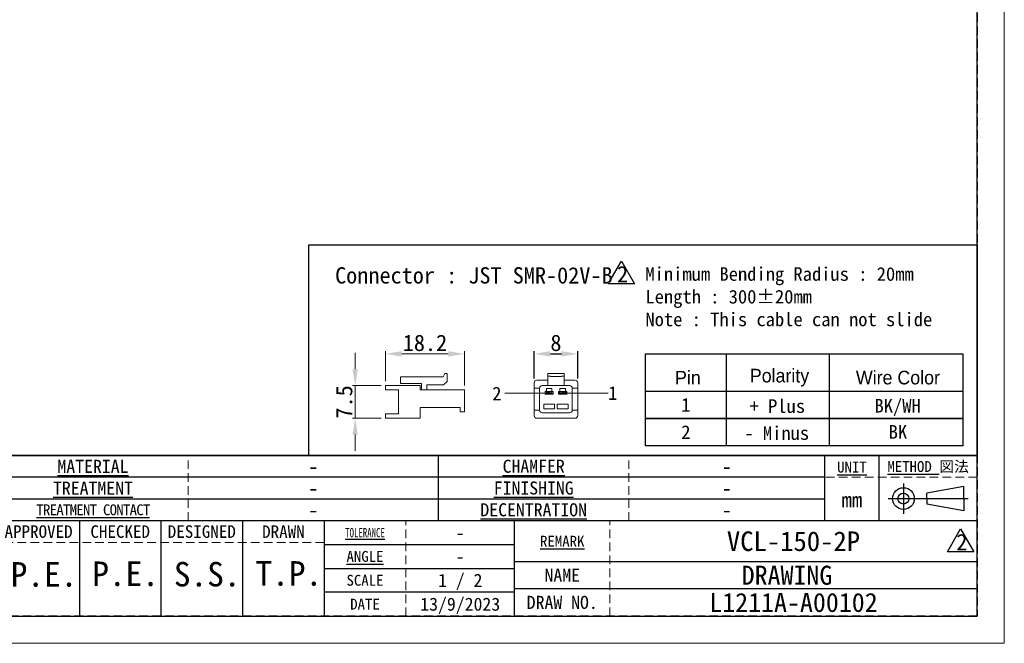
# Model space of a CAD drawing. Header units: millimetres. Extents: x -201 to 202, y 143 to 428.
# Tile 2 of 8: x 21 to 202, y 143 to 257. Entities that reach past the tile are written whole.
import ezdxf
from ezdxf.enums import TextEntityAlignment as Align

# ---------------------------------------------------------------- set-up
doc = ezdxf.new("R2010")
doc.units = ezdxf.units.MM
doc.header["$LTSCALE"] = 0.25
doc.linetypes.add('HIDDEN', pattern=[9.525, 6.35, -3.175])
doc.layers.add('CABLE 3P', color=7, linetype='Continuous', lineweight=20)
doc.layers.add('TXT1', color=5, linetype='Continuous', lineweight=20)
doc.layers.add('EMPTY LINE', color=252, linetype='Continuous', lineweight=0, plot=False)
doc.layers.add('FORM', color=7, linetype='Continuous')
doc.styles.add('(TNK)aSS', font='txt', dxfattribs={"width": 0.75, "oblique": 15, "height": 3.5})
doc.styles.get("Standard").update_dxf_attribs({"font": 'arial.ttf'})
doc.styles.add('takachi1', font='msgothic.ttc', dxfattribs={"height": 2.5})
doc.styles.add('VS Standard', font='msgothic.ttc', dxfattribs={"height": 3})
doc.styles.add('VS Standard(小)', font='txt', dxfattribs={"height": 2.4})
doc.dimstyles.new('TMIZO', dxfattribs={"dimscale": 0, "dimtxt": 3.5, "dimasz": 3, "dimexe": 0.5, "dimexo": 0.8, "dimgap": 0.5, "dimtad": 3, "dimtoh": 1, "dimdec": 1, "dimrnd": 0.005, "dimdsep": 46, "dimtxsty": '(TNK)aSS', "dimcen": 0, "dimclrd": 5, "dimclre": 5, "dimclrt": 5, "dimaunit": 1, "dimadec": 0, "dimazin": 2, "dimtfac": 1, "dimtdec": 1, "dimtmove": 0, "dimatfit": 3, "dimfxl": 1, "dimtzin": 0, "dimlwd": -1, "dimlwe": -1, "dimarcsym": 0})
doc.dimstyles.new('VS Standard x1', dxfattribs={"dimtxt": 3, "dimasz": 3, "dimexe": 0.5, "dimexo": 0.8, "dimgap": 0.5, "dimtad": 3, "dimrnd": 0.0001, "dimzin": 9, "dimdsep": 46, "dimtxsty": 'VS Standard', "dimcen": 0, "dimaunit": 1, "dimadec": 0, "dimazin": 2, "dimtfac": 1, "dimtmove": 0, "dimatfit": 2, "dimfxl": 1, "dimtolj": 1, "dimtzin": 0, "dimarcsym": 0})

# ---------------------------------------------------------------- blocks, each defined once
blk = doc.blocks.new('表題欄金物用_ver2.0.0')
at = {"layer": 'FORM', "color": 0}
for p, q in [((-11, 40.5), (-191, 40.5)), ((-110, 28.49), (-110, 40.5)), ((-39, 28.49), (-39, 40.49)), ((-29, 28.49), (-29, 40.49)), ((-11, 28.5), (-11, 40.5)), ((-39, 36.5), (-191, 36.5)), ((-24.54, 35.38), (-24.54, 29.78)), ((-13.42, 34.8), (-20.21, 33.59)), ((-13.42, 32.58), (-13.42, 34.8)), ((-27.34, 32.58), (-12.62, 32.58)), ((-20.21, 32.58), (-20.21, 33.59)), ((-20.21, 32.58), (-20.21, 31.57)), ((-13.42, 32.58), (-13.42, 30.35)), ((-39, 32.5), (-191, 32.5)), ((-13.42, 30.35), (-20.21, 31.57)), ((-11, 28.5), (-191, 28.5)), ((-176, 28.5), (-176, 11)), ((-161, 28.5), (-161, 11)), ((-146, 28.5), (-146, 11)), ((-131, 28.5), (-131, 11)), ((-96, 11), (-96, 28.5)), ((-11, 11), (-11, 28.5)), ((-131, 24.12), (-96, 24.12)), ((-96, 21), (-11, 21)), ((-131, 19.75), (-96, 19.75)), ((-96, 15.38), (-131, 15.38)), ((-11, 16), (-96, 16)), ((-191, 11), (-11, 11))]:
    blk.add_line(p, q, dxfattribs=at)
at = {"layer": 'FORM', "color": 0, "linetype": 'HIDDEN', "lineweight": 9}
for p, q in [((-156, 28.49), (-156, 40.49)), ((-75, 28.49), (-75, 40.49)), ((-11, 36.5), (-39, 36.5)), ((-116, 11), (-116, 28.5)), ((-78.5, 11), (-78.5, 28.5)), ((-131, 24.5), (-191, 24.5))]:
    blk.add_line(p, q, dxfattribs=at)
at = {"layer": 'FORM', "color": 0}
for radius in [2, 1]:
    blk.add_circle((-24.54, 32.58), radius, dxfattribs=at)
at = {"layer": 'FORM', "color": 0, "attachment_point": 5}
for s, insert, char_height, width, style in [('{\\LMATERIAL}', (-173.5, 38.5), 2.4, 36.5, 'VS Standard(小)'), ('{\\LCHAMFER}   ', (-92.5, 38.5), 2.4, 35, 'VS Standard(小)'), ('{\\LUNIT}', (-34, 38.35), 2, 20, 'VS Standard'), ('{\\LMETHOD} 図法', (-20, 38.35), 2, 20, 'VS Standard'), ('{\\LTREATMENT}', (-173.5, 34.5), 2.4, 36.5, 'VS Standard(小)'), ('{\\LFINISHING}', (-92.5, 34.5), 2.4, 35, 'VS Standard(小)'), ('mm', (-34, 32.35), 2.8, 20, 'VS Standard'), ('{\\T0.9;\\LTREATMENT CONTACT}', (-173.5, 30.5), 2, 36.5, 'VS Standard(小)'), ('{\\LDECENTRATION} ', (-92.5, 30.5), 2.4, 35, 'VS Standard(小)'), ('{\\fＭＳ ゴシック|b0|i0|c128|p49;APPROVED}', (-183.5, 26.5), 2.3, 15, 'VS Standard'), ('{\\fＭＳ ゴシック|b0|i0|c128|p49;CHECKED}', (-168.5, 26.5), 2.3, 15, 'VS Standard'), ('{\\fＭＳ ゴシック|b0|i0|c128|p49;DESIGNED}', (-153.5, 26.5), 2.3, 15, 'VS Standard'), ('{\\fＭＳ ゴシック|b0|i0|c128|p49;DRAWN}', (-138.5, 26.5), 2.3, 15, 'VS Standard'), ('{\\W0.7;\\LTOLERANCE\\l }', (-123.5, 26.31), 1.7, 20, 'VS Standard(小)'), ('{\\LANGLE}', (-123.5, 21.94), 2, 14.9784, 'VS Standard(小)'), ('SCALE', (-123.5, 17.56), 2, 15, 'VS Standard(小)'), ('{\\fＭＳ ゴシック|b0|i0|c128|p49;NAME}', (-87.25, 18.5), 2.4, 15, 'VS Standard(小)'), ('{\\fＭＳ ゴシック|b0|i0|c128|p49;DRAW NO.}', (-87.25, 13.5), 2.4, 15, 'VS Standard(小)'), ('{\\fＭＳ ゴシック|b0|i0|c128|p49;DATE}', (-123.5, 13.19), 2, 15, 'VS Standard(小)')]:
    blk.add_mtext(s, dxfattribs=dict(at, insert=insert, char_height=char_height, width=width, style=style))
at = {"layer": 'FORM', "color": 0, "insert": (-87.25, 24.75), "char_height": 2, "width": 16, "attachment_point": 5, "line_spacing_factor": 0.8, "style": 'VS Standard'}
blk.add_mtext('\\pxsm0.9;{\\LREMARK}   ', dxfattribs=at)
at = {"layer": 'FORM', "color": 0}
for tag, height, style, p in [('材料', 2.8, 'VS Standard', (-133, 38.5)), ('一般面取', 2.8, 'VS Standard', (-57, 38.5)), ('処理', 2.8, 'VS Standard', (-133, 34.5)), ('仕上', 2.8, 'VS Standard', (-57, 34.5)), ('処理接点', 2.8, 'VS Standard', (-133, 30.5)), ('偏芯', 2.8, 'VS Standard', (-57, 30.5)), ('一般公差', 2.4, 'VS Standard(小)', (-106, 26.31)), ('適用（機種名）', 3.6, 'VS Standard', (-44.75, 24.75)), ('角度', 2.4, 'VS Standard(小)', (-106, 21.94)), ('NAME', 3.5, 'VS Standard', (-44.75, 18.5)), ('SCALE', 2.4, 'VS Standard(小)', (-106, 17.56)), ('DRAW_NO.', 3.5, 'VS Standard', (-44.75, 13.5)), ('DATE', 2.4, 'VS Standard(小)', (-106, 13.19))]:
    blk.add_attdef(tag, text='', height=height, dxfattribs=dict(at, style=style)).set_placement(p, align=Align.MIDDLE_CENTER)
at = {"layer": 'FORM', "color": 0, "style": 'VS Standard'}
for tag, p in [('APPROVED', (-182.5, 15.06)), ('CHECKED', (-167.5, 15.18)), ('DESIGNED', (-152.5, 15.09)), ('DRAWN', (-137.5, 15.23))]:
    blk.add_attdef(tag, text='', height=4.5, dxfattribs=at).set_placement(p, align=Align.BOTTOM_CENTER)
blk = doc.blocks.new('*D229')
at = {"layer": 'Defpoints', "color": 0}
for p in [(123.09, 195.91), (115.09, 190.58), (123.09, 190.58)]:
    blk.add_point(p, dxfattribs=at)
at = {"layer": 'TXT1', "color": 0, "lineweight": -2}
for p, q in [((115.09, 191.38), (115.09, 196.41)), ((118.09, 195.91), (120.09, 195.91)), ((123.09, 191.38), (123.09, 196.41))]:
    blk.add_line(p, q, dxfattribs=at)
at = {"layer": 'TXT1', "color": 0}
for points in [[(118.09, 196.41), (118.09, 195.41), (115.09, 195.91)], [(120.09, 195.41), (120.09, 196.41), (123.09, 195.91)]]:
    blk.add_solid(points, dxfattribs=at)
at = {"layer": 'TXT1', "color": 0, "insert": (119.09, 197.91), "char_height": 3, "attachment_point": 5, "style": 'VS Standard'}
blk.add_mtext('\\A1;8', dxfattribs=at)
blk = doc.blocks.new('*D230')
at = {"layer": 'Defpoints', "color": 0}
for p in [(102.3, 195.91), (87.74, 190.08), (102.3, 189.28)]:
    blk.add_point(p, dxfattribs=at)
at = {"layer": 'TXT1', "color": 0}
for p, q in [((87.74, 190.88), (87.74, 196.41)), ((90.74, 195.91), (99.3, 195.91)), ((102.3, 190.08), (102.3, 196.41))]:
    blk.add_line(p, q, dxfattribs=at)
for points in [[(90.74, 196.41), (90.74, 195.41), (87.74, 195.91)], [(99.3, 195.41), (99.3, 196.41), (102.3, 195.91)]]:
    blk.add_solid(points, dxfattribs=at)
at = {"layer": 'TXT1', "color": 0, "insert": (95.02, 197.91), "char_height": 3, "attachment_point": 5, "style": 'VS Standard'}
blk.add_mtext('18.2', dxfattribs=at)
blk = doc.blocks.new('*D231')
at = {"layer": 'Defpoints', "color": 0}
for p in [(87.74, 190.08), (82.19, 184.08), (87.74, 184.08)]:
    blk.add_point(p, dxfattribs=at)
at = {"layer": 'TXT1', "color": 0}
for p, q in [((82.19, 193.08), (82.19, 196.08)), ((86.94, 190.08), (81.69, 190.08)), ((82.19, 190.08), (82.19, 184.08)), ((86.94, 184.08), (81.69, 184.08)), ((82.19, 181.08), (82.19, 178.08))]:
    blk.add_line(p, q, dxfattribs=at)
for points in [[(81.69, 193.08), (82.69, 193.08), (82.19, 190.08)], [(82.69, 181.08), (81.69, 181.08), (82.19, 184.08)]]:
    blk.add_solid(points, dxfattribs=at)
at = {"layer": 'TXT1', "color": 0, "insert": (80.19, 187.08), "char_height": 3, "attachment_point": 5, "rotation": 90, "style": 'VS Standard'}
blk.add_mtext('7.5', dxfattribs=at)

msp = doc.modelspace()

# ---------------------------------------------------------------- linework, layer by layer
at = {"layer": 'CABLE 3P'}
for p, q in [((98.3906, 191.6839), (98.6649, 192.3337)), ((98.6649, 192.3337), (99.1016, 192.3337)), ((99.1016, 190.8088), (99.1016, 192.3337)), ((120.586, 192.3337), (117.586, 192.3337)), ((120.586, 192.3337), (117.586, 192.3337)), ((117.586, 192.3337), (117.586, 192.0837)), ((117.586, 192.0837), (117.586, 191.5837)), ((118.086, 191.8337), (117.586, 191.8337)), ((118.086, 191.8337), (118.086, 191.7337)), ((120.586, 191.8337), (120.086, 191.8337)), ((120.086, 191.8337), (120.086, 191.7337)), ((120.586, 192.3337), (120.586, 192.0837)), ((120.586, 192.0837), (120.586, 191.5837)), ((94.1416, 190.0839), (87.7416, 190.0839)), ((87.7416, 190.0839), (87.7416, 189.2839)), ((87.7416, 190.0839), (90.5416, 190.0839)), ((90.5416, 190.4839), (90.5416, 191.6839)), ((90.5416, 191.6839), (98.3906, 191.6839)), ((90.5416, 190.4839), (94.3879, 190.4839)), ((94.1416, 190.0839), (94.1416, 189.2839)), ((94.1416, 189.2839), (94.1416, 190.0839)), ((94.3879, 190.4839), (94.3879, 189.2839)), ((95.3879, 189.2839), (95.3879, 190.2337)), ((95.3879, 190.2337), (98.4228, 190.2337)), ((98.4228, 190.2337), (99.1016, 190.8088)), ((115.086, 190.5839), (115.086, 189.5839)), ((117.586, 191.0839), (115.586, 191.0839)), ((117.586, 190.0839), (116.586, 190.0839)), ((117.586, 191.5837), (117.586, 191.0839)), ((117.586, 190.0839), (117.586, 191.0839)), ((120.586, 190.0839), (117.586, 190.0839)), ((120.086, 191.7337), (118.086, 191.7337)), ((120.586, 191.5837), (120.586, 191.0839)), ((122.586, 191.0839), (120.586, 191.0839)), ((120.586, 190.0839), (120.586, 191.0839)), ((121.586, 190.0839), (120.586, 190.0839)), ((123.086, 189.5839), (123.086, 190.5839)), ((87.7416, 189.2839), (90.1416, 189.2839)), ((90.1416, 184.8839), (90.1416, 189.2839)), ((94.1416, 189.2839), (102.3016, 189.2839)), ((94.3879, 189.2839), (95.3879, 189.2839)), ((102.3016, 189.2839), (99.1016, 189.2839)), ((102.3016, 189.2839), (102.3016, 186.0839)), ((116.086, 189.5839), (115.086, 189.5839)), ((115.086, 189.5839), (115.086, 185.5839)), ((116.086, 185.5839), (116.086, 189.5839)), ((117.336, 189.0272), (117.086, 189.0272)), ((117.086, 189.0272), (117.086, 188.5272)), ((117.086, 188.5272), (118.586, 188.5272)), ((117.111, 188.5772), (117.111, 188.9772)), ((117.111, 188.9772), (118.561, 188.9772)), ((118.561, 188.5772), (117.111, 188.5772)), ((118.336, 189.5272), (117.336, 189.5272)), ((117.336, 189.5272), (117.336, 189.0272)), ((117.336, 188.6522), (117.336, 188.9022)), ((117.336, 188.9022), (117.736, 188.9022)), ((117.736, 188.6522), (117.336, 188.6522)), ((117.736, 188.9022), (117.736, 188.6522)), ((117.936, 188.9022), (117.736, 188.9022)), ((117.736, 188.6522), (117.936, 188.6522)), ((117.936, 188.6522), (117.936, 188.9022)), ((117.936, 188.9022), (118.336, 188.9022)), ((118.336, 188.6522), (117.936, 188.6522)), ((118.336, 189.0272), (118.336, 189.5272)), ((118.586, 189.0272), (118.336, 189.0272)), ((118.336, 188.9022), (118.336, 188.6522)), ((118.561, 188.9772), (118.561, 188.5772)), ((118.586, 188.5272), (118.586, 189.0272)), ((119.836, 189.0272), (119.586, 189.0272)), ((119.586, 189.0272), (119.586, 188.5272)), ((119.586, 188.5272), (121.086, 188.5272)), ((119.611, 188.5772), (119.611, 188.9772)), ((119.611, 188.9772), (121.061, 188.9772)), ((121.061, 188.5772), (119.611, 188.5772)), ((120.836, 189.5272), (119.836, 189.5272)), ((119.836, 189.5272), (119.836, 189.0272)), ((119.836, 188.6522), (119.836, 188.9022)), ((119.836, 188.9022), (120.236, 188.9022)), ((120.236, 188.6522), (119.836, 188.6522)), ((120.236, 188.9022), (120.236, 188.6522)), ((120.436, 188.9022), (120.236, 188.9022)), ((120.236, 188.6522), (120.436, 188.6522)), ((120.436, 188.6522), (120.436, 188.9022)), ((120.436, 188.9022), (120.836, 188.9022)), ((120.836, 188.6522), (120.436, 188.6522)), ((120.836, 189.0272), (120.836, 189.5272)), ((121.086, 189.0272), (120.836, 189.0272)), ((120.836, 188.9022), (120.836, 188.6522)), ((121.061, 188.9772), (121.061, 188.5772)), ((121.086, 188.5272), (121.086, 189.0272)), ((123.086, 189.5839), (122.086, 189.5839)), ((122.086, 189.5839), (122.086, 185.5839)), ((123.086, 185.5839), (123.086, 189.5839)), ((118.836, 186.6407), (116.836, 186.6407)), ((116.836, 186.6407), (116.836, 185.8407)), ((118.836, 185.8407), (118.836, 186.6407)), ((121.336, 186.6407), (119.336, 186.6407)), ((119.336, 186.6407), (119.336, 185.8407)), ((121.336, 185.8407), (121.336, 186.6407)), ((87.7416, 184.0839), (87.7416, 184.8839)), ((87.7416, 184.8839), (90.1416, 184.8839)), ((94.1416, 184.0839), (94.1416, 186.0839)), ((101.5016, 186.0839), (94.1416, 186.0839)), ((101.5016, 185.2839), (101.5016, 186.0839)), ((102.3016, 185.2839), (101.5016, 185.2839)), ((102.3016, 186.0839), (102.3016, 185.2839)), ((115.086, 185.5839), (115.086, 184.5839)), ((115.086, 185.5839), (116.086, 185.5839)), ((116.586, 185.0839), (121.586, 185.0839)), ((116.836, 185.8407), (118.836, 185.8407)), ((119.336, 185.8407), (121.336, 185.8407)), ((122.086, 185.5839), (123.086, 185.5839)), ((123.086, 184.5839), (123.086, 185.5839)), ((87.7416, 184.0839), (94.1416, 184.0839)), ((115.586, 184.0839), (122.586, 184.0839))]:
    msp.add_line(p, q, dxfattribs=at)
for centre, start, end in [((115.586, 190.5839), 90, 180), ((116.586, 189.5839), 90, 180), ((121.586, 189.5839), 0, 90), ((122.586, 190.5839), 0, 90), ((116.586, 185.5839), 180, 270), ((121.586, 185.5839), 270, 0), ((115.586, 184.5839), 180, 270), ((122.586, 184.5839), 270, 0)]:
    msp.add_arc(centre, 0.5, start, end, dxfattribs=at)
at = {"layer": 'EMPTY LINE'}
for p, q in [((201.5, 142.75), (201.5, 427.75)), ((-201.5, 142.75), (201.5, 142.75))]:
    msp.add_line(p, q, dxfattribs=at)
at = {"layer": 'FORM'}
for p, q in [((128.7, 208.75), (131.1249, 212.95)), ((131.1249, 212.95), (133.5497, 208.75)), ((133.5497, 208.75), (128.7, 208.75)), ((135.534, 195.9458), (193.8785, 195.9458)), ((135.534, 189.0381), (135.534, 195.9458)), ((150.3575, 195.9458), (150.3575, 179.0381)), ((169.3136, 195.9458), (169.3136, 179.0381)), ((193.8785, 195.9458), (193.8785, 179.0381)), ((191.0497, 159.55), (193.4746, 163.75)), ((193.4746, 163.75), (195.8995, 159.55)), ((195.8995, 159.55), (191.0497, 159.55))]:
    msp.add_line(p, q, dxfattribs=at)
at = {"layer": 'FORM', "linetype": 'HIDDEN'}
msp.add_lwpolyline([(-196.5, 422.75), (196.5, 422.75), (196.5, 147.75), (-196.5, 147.75)], close=True, dxfattribs=at)
at = {"layer": 'FORM'}
for points in [[(-196.5, 422.75), (-196.5, 147.75), (-78.5, 147.75), (-78.5, 159.75), (16.5, 159.75), (16.5, 177.25), (196.5, 177.25), (196.5, 422.75), (-196.5, 422.75)], [(73.6918, 215.9376), (196.5, 215.9376), (196.5, 177.25), (73.6918, 177.25)]]:
    msp.add_lwpolyline(points, close=True, dxfattribs=at)
for points in [[(193.8785, 184.0381), (135.534, 184.0381), (135.534, 189.0381), (193.8785, 189.0381)], [(193.8785, 179.0381), (135.534, 179.0381), (135.534, 184.0381), (193.8785, 184.0381)]]:
    msp.add_lwpolyline(points, dxfattribs=at)
at = {"layer": 'TXT1'}
for p, q in [((117.5165, 188.6989), (109.6695, 188.6989)), ((128.6816, 188.6989), (120.636, 188.6989))]:
    msp.add_line(p, q, dxfattribs=at)

# ---------------------------------------------------------------- block references
at = {"layer": 'FORM'}
ref = msp.add_blockref('表題欄金物用_ver2.0.0', (207.5, 136.75), dxfattribs=at)
ref.add_attrib('材料', '-', dxfattribs={"layer": 'EMPTY LINE', "color": 0, "height": 2.8, "style": 'VS Standard'}).set_placement((74.5, 175.25), align=Align.MIDDLE_CENTER)
ref.add_attrib('処理', '-', dxfattribs={"color": 0, "height": 2.8, "style": 'VS Standard'}).set_placement((74.5, 171.25), align=Align.MIDDLE_CENTER)
ref.add_attrib('処理接点', '-', dxfattribs={"color": 0, "height": 2.8, "style": 'VS Standard'}).set_placement((74.5, 167.25), align=Align.MIDDLE_CENTER)
ref.add_attrib('一般面取', '-', dxfattribs={"color": 0, "height": 2.8, "style": 'VS Standard'}).set_placement((150.5, 175.2468), align=Align.MIDDLE_CENTER)
ref.add_attrib('仕上', '-', dxfattribs={"color": 0, "height": 2.8, "style": 'VS Standard'}).set_placement((150.5, 171.2468), align=Align.MIDDLE_CENTER)
ref.add_attrib('偏芯', '-', dxfattribs={"color": 0, "height": 2.8, "style": 'VS Standard'}).set_placement((150.5, 167.2468), align=Align.MIDDLE_CENTER)
ref.add_attrib('一般公差', '-', dxfattribs={"color": 0, "height": 2.4, "style": 'VS Standard(小)'}).set_placement((101.5, 163.0625), align=Align.MIDDLE_CENTER)
ref.add_attrib('角度', '-', dxfattribs={"color": 0, "height": 2.4, "style": 'VS Standard(小)'}).set_placement((101.5, 158.6875), align=Align.MIDDLE_CENTER)
ref.add_attrib('SCALE', '1 / 2', dxfattribs={"color": 0, "height": 2.4, "style": 'VS Standard(小)'}).set_placement((101.5, 154.3125), align=Align.MIDDLE_CENTER)
ref.add_attrib('DATE', '13/9/2023', dxfattribs={"color": 0, "height": 2.4, "style": 'VS Standard(小)'}).set_placement((101.5, 149.9375), align=Align.MIDDLE_CENTER)
ref.add_attrib('適用（機種名）', 'VCL-150-2P', dxfattribs={"color": 0, "height": 3.6, "style": 'VS Standard'}).set_placement((162.75, 161.5), align=Align.MIDDLE_CENTER)
ref.add_attrib('NAME', 'DRAWING ', dxfattribs={"color": 0, "height": 3.5, "style": 'VS Standard'}).set_placement((162.75, 155.25), align=Align.MIDDLE_CENTER)
ref.add_attrib('DRAW_NO.', 'L1211A-A00102', dxfattribs={"color": 0, "height": 3.5, "style": 'VS Standard'}).set_placement((162.75, 150.25), align=Align.MIDDLE_CENTER)
ref.add_attrib('DESIGNED', 'S.S.', dxfattribs={"color": 0, "height": 4.5, "style": 'VS Standard'}).set_placement((55, 151.8412), align=Align.BOTTOM_CENTER)
ref.add_attrib('DRAWN', 'T.P.', dxfattribs={"color": 0, "height": 4.5, "style": 'VS Standard'}).set_placement((69.9999, 151.985), align=Align.BOTTOM_CENTER)
ref.add_attrib('CHECKED', 'P.E.', dxfattribs={"color": 0, "height": 4.5, "style": 'VS Standard'}).set_placement((40, 151.9272), align=Align.BOTTOM_CENTER)
ref.add_attrib('APPROVED', 'P.E.', dxfattribs={"color": 0, "height": 4.5, "style": 'VS Standard'}).set_placement((25, 151.8117), align=Align.BOTTOM_CENTER)

# ---------------------------------------------------------------- texts
at = {"layer": 'FORM', "char_height": 3, "width": 2.628863, "attachment_point": 1, "style": 'VS Standard'}
for insert in [(130.3282, 212.0377), (192.6779, 162.8377)]:
    msp.add_mtext('2', dxfattribs=dict(at, insert=insert))
at = {"layer": 'TXT1', "style": 'takachi1'}
for s, p in [('2', (107.3759, 187.3579)), ('1', (128.6816, 187.4607))]:
    msp.add_text(s, height=2.5, dxfattribs=at).set_placement(p)
at = {"layer": 'TXT1', "attachment_point": 1, "style": 'VS Standard'}
for s, insert, char_height, width in [('Connector : JST SMR-02V-B', (78.4948, 211.8299), 3, 51.359172), ('Minimum Bending Radius : 20mm\\PLength : 300%%p20mm\\PNote : This cable can not slide\\P', (135.534, 211.8299), 2.5, 57.430342)]:
    msp.add_mtext(s, dxfattribs=dict(at, insert=insert, char_height=char_height, width=width))
at = {"layer": 'TXT1', "char_height": 2.5, "attachment_point": 5}
for s, insert, width in [('\\fMS PGothic|b0|i0|c128|p50;Pin', (143.3414, 191.5381), 10), ('\\fMS PGothic|b0|i0|c128|p50;Polarity', (160.184, 191.5381), 35), ('\\fMS PGothic|b0|i0|c128|p50;Wire Color', (181.9473, 191.5381), 40), ('\\fＭＳ ゴシック|b0|i0;1', (142.9702, 186.5381), 10), ('\\fMS Gothic|b0|i0|c128|p49;+ Plus', (159.7844, 186.292), 35), ('\\fMS Gothic|b0|i0|c128|p49;BK/WH', (181.8937, 186.0783), 40), ('\\fＭＳ ゴシック|b0|i0;2', (142.9702, 181.5381), 10), ('\\fMS Gothic|b0|i0|c128|p49;BK', (181.9473, 181.5761), 40), ('\\fMS Gothic|b0|i0|c128|p49;- Minus', (159.6741, 181.3405), 35)]:
    msp.add_mtext(s, dxfattribs=dict(at, insert=insert, width=width))

# ---------------------------------------------------------------- dimensions: what is measured, and where the dimension line sits
at = {"layer": 'TXT1'}
dim = msp.add_linear_dim(base=(102.3016, 195.9097), p1=(87.7416, 190.0839), p2=(102.3016, 189.2839), dimstyle='TMIZO', override={"dimscale": 1, "dimtoh": 0, "dimlfac": 1.25, "dimtxsty": 'VS Standard', "dimclrd": 0, "dimclre": 0, "dimclrt": 0}, dxfattribs=at)
dim.commit()
dim.dimension.update_dxf_attribs({"geometry": '*D230', "text_midpoint": (95.0216, 197.9102)})
dim = msp.add_linear_dim(base=(123.086, 195.9097), p1=(115.086, 190.5839), p2=(123.086, 190.5839), dimstyle='VS Standard x1', dxfattribs=at)
dim.commit()
dim.dimension.update_dxf_attribs({"geometry": '*D229', "text_midpoint": (119.086, 197.9097)})
dim = msp.add_linear_dim(base=(82.1922, 184.0839), p1=(87.7416, 190.0839), p2=(87.7416, 184.0839), angle=90, dimstyle='TMIZO', override={"dimscale": 1, "dimtoh": 0, "dimlfac": 1.25, "dimtxsty": 'VS Standard', "dimclrd": 0, "dimclre": 0, "dimclrt": 0}, dxfattribs=at)
dim.commit()
dim.dimension.update_dxf_attribs({"geometry": '*D231', "text_midpoint": (82.1922, 187.0839), "dimtype": 160})

doc.saveas('drawing.dxf')
